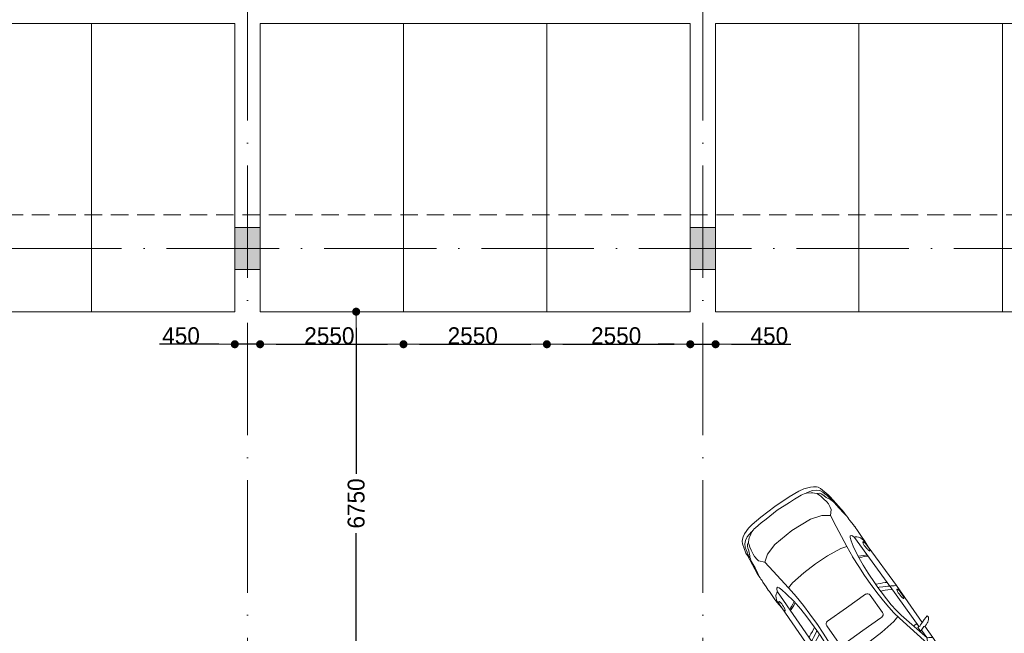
# Model space of a CAD drawing. Header units: millimetres. Extents: x -287545 to 1001608, y -673832 to 307178.
# Tile 14 of 64: x 15980 to 33489, y -42547 to -31630. Entities that reach past the tile are written whole.
import ezdxf
from ezdxf.enums import TextEntityAlignment as Align

# ---------------------------------------------------------------- set-up
doc = ezdxf.new("R2010")
doc.units = ezdxf.units.MM
doc.header["$MEASUREMENT"] = 0
doc.linetypes.add('B0701', pattern=[468.239987, 311.999989, -156.239998])
doc.linetypes.add('v1', pattern=[2800, 1000, -400, 0, -400, 1000, 0])
for name, color, linetype in [('28 Draagconstructies - Kolommen INT', 7, 'Continuous'), ('28 Draagconstructies - Kolommen INT Doorsnede-arcering', 7, 'Continuous'), ('90 Terrein Inrichting', 7, 'Continuous'), ('A Stramien', 7, 'Continuous'), ('Maatvoering 1_ 50_100', 7, 'Continuous')]:
    doc.layers.add(name, color=color, linetype=linetype)
doc.styles.add('GENERATED_STYLE_3', font='txt')
doc.styles.add('GENERATED_STYLE_4', font='arial.ttf')
doc.dimstyles.new('GENERATED_STYLE__1', dxfattribs={"dimtxt": 300, "dimasz": 285, "dimexe": 0.18, "dimexo": 0.0625, "dimgap": 0, "dimtad": 1, "dimtih": 1, "dimtoh": 1, "dimdec": 0, "dimzin": 3, "dimdsep": 46, "dimtxsty": 'GENERATED_STYLE_3', "dimblk": 'ARROWHEAD_11', "dimblk1": 'ARROWHEAD_11', "dimblk2": 'ARROWHEAD_11', "dimcen": 0.09, "dimse1": 1, "dimse2": 1, "dimclrd": 1, "dimclre": 1, "dimclrt": 2, "dimadec": 1, "dimazin": 0, "dimtfac": 1, "dimtdec": 4, "dimtmove": 0, "dimatfit": 1, "dimfxl": 1, "dimtolj": 1, "dimtzin": 3, "dimarcsym": 0})
doc.dimstyles.new('GENERATED_STYLE__2', dxfattribs={"dimtxt": 300, "dimasz": 285, "dimexe": 0.18, "dimexo": 0.0625, "dimgap": 0, "dimtad": 1, "dimdec": 0, "dimzin": 3, "dimdsep": 46, "dimtxsty": 'GENERATED_STYLE_3', "dimblk": 'ARROWHEAD_11', "dimblk1": 'ARROWHEAD_11', "dimblk2": 'ARROWHEAD_11', "dimcen": 0.09, "dimse1": 1, "dimse2": 1, "dimclrd": 1, "dimclre": 1, "dimclrt": 2, "dimadec": 1, "dimazin": 0, "dimtfac": 1, "dimtdec": 4, "dimtmove": 0, "dimatfit": 1, "dimfxl": 1, "dimtolj": 1, "dimtzin": 3, "dimarcsym": 0})

# ---------------------------------------------------------------- blocks, each defined once
blk = doc.blocks.new('Parkeerplaatsen 27 KM_2')
at = {"layer": '90 Terrein Inrichting', "color": 255, "linetype": 'Continuous', "lineweight": 0}
for p, q in [((2550, 5130), (0, 5130)), ((5100, 5130), (2550, 5130)), ((2550, 5130), (2550, 0)), ((10650, 5130), (8100, 5130)), ((8100, 5130), (8100, 0)), ((13200, 5130), (10650, 5130)), ((10650, 5130), (10650, 0)), ((18750, 5130), (16200, 5130)), ((16200, 5130), (16200, 0)), ((0, 0), (2550, 0)), ((2550, 0), (5100, 0)), ((8100, 0), (10650, 0)), ((10650, 0), (13200, 0)), ((16200, 0), (18750, 0))]:
    blk.add_line(p, q, dxfattribs=at)
at = {"layer": '90 Terrein Inrichting', "color": 255, "linetype": 'Continuous', "lineweight": 0, "flags": 128}
for points in [[(5100, 0), (7650, 0), (7650, 5130), (5100, 5130)], [(13200, 0), (15750, 0), (15750, 5130), (13200, 5130)], [(18750, 0), (21300, 0), (21300, 5130), (18750, 5130)]]:
    blk.add_lwpolyline(points, close=True, dxfattribs=at)
at = {"layer": '90 Terrein Inrichting', "color": 255, "linetype": 'Continuous', "lineweight": 0}
for p in [(2550, 0), (5100, 0), (10650, 0), (13200, 0), (18750, 0)]:
    blk.add_point(p, dxfattribs=at)
blk = doc.blocks.new('Auto 09 27')
at = {"layer": '90 Terrein Inrichting', "color": 9, "linetype": 'Continuous', "lineweight": 0, "true_color": 0xc8c8c8}
for p, q in [((922, 1030), (954, 1069)), ((954, 1069), (989, 1090)), ((989, 1090), (1021, 1090)), ((1020, 1079), (1012, 1050)), ((1021, 1090), (1020, 1079)), ((-642, 854), (-583, 876)), ((-583, 876), (-423, 928)), ((-340, 930), (-543, 865)), ((-423, 928), (-340, 930)), ((-340, 930), (-315, 930)), ((-315, 930), (0, 936)), ((0, 936), (389, 940)), ((389, 940), (651, 946)), ((651, 946), (895, 947)), ((656, 933), (651, 946)), ((670, 910), (656, 933)), ((688, 888), (670, 910)), ((694, 872), (688, 888)), ((868, 847), (899, 930)), ((894, 952), (898, 980)), ((894, 950), (894, 952)), ((895, 947), (894, 950)), ((899, 930), (895, 947)), ((898, 980), (920, 1026)), ((920, 1026), (922, 1030)), ((947, 878), (943, 881)), ((948, 847), (943, 881)), ((947, 878), (951, 884)), ((951, 884), (959, 901)), ((959, 901), (969, 925)), ((969, 925), (977, 948)), ((980, 954), (977, 948)), ((977, 948), (1775, 952)), ((997, 1006), (980, 954)), ((1012, 1050), (997, 1006)), ((1519, 932), (1515, 928)), ((1515, 928), (1516, 925)), ((1516, 925), (1521, 921)), ((1526, 935), (1519, 932)), ((1521, 921), (1532, 917)), ((1551, 942), (1526, 935)), ((1532, 917), (1537, 916)), ((1537, 916), (1549, 912)), ((1549, 912), (1553, 911)), ((1551, 942), (1670, 942)), ((1553, 911), (1572, 908)), ((1572, 908), (1599, 905)), ((1599, 905), (1627, 904)), ((1627, 904), (1654, 905)), ((1654, 905), (1679, 907)), ((1705, 933), (1670, 942)), ((1679, 907), (1699, 911)), ((1699, 911), (1713, 916)), ((1705, 933), (1707, 932)), ((1714, 929), (1707, 932)), ((1713, 916), (1716, 919)), ((1719, 925), (1714, 929)), ((1716, 919), (1719, 921)), ((1719, 921), (1719, 925)), ((1775, 952), (2631, 942)), ((1798, 918), (1784, 952)), ((1805, 904), (1798, 918)), ((1814, 888), (1805, 904)), ((1833, 868), (1814, 888)), ((2555, 926), (2551, 924)), ((2551, 924), (2552, 921)), ((2552, 921), (2554, 920)), ((2554, 920), (2558, 917)), ((2555, 926), (2559, 928)), ((2558, 917), (2569, 913)), ((2587, 939), (2559, 928)), ((2569, 913), (2585, 909)), ((2585, 909), (2599, 906)), ((2587, 939), (2706, 939)), ((2599, 906), (2608, 905)), ((2608, 905), (2624, 903)), ((2624, 903), (2635, 901)), ((2631, 942), (2766, 950)), ((2631, 942), (2774, 941)), ((2635, 901), (2663, 899)), ((2663, 899), (2690, 899)), ((2690, 899), (2716, 902)), ((2740, 927), (2706, 939)), ((2716, 902), (2728, 904)), ((2728, 904), (2735, 906)), ((2735, 906), (2750, 910)), ((2747, 924), (2740, 927)), ((2747, 924), (2751, 923)), ((2750, 910), (2756, 915)), ((2755, 920), (2751, 923)), ((2756, 915), (2755, 920)), ((2766, 950), (2826, 953)), ((2774, 941), (2805, 933)), ((2805, 933), (2838, 920)), ((2826, 953), (2995, 953)), ((2838, 920), (2869, 902)), ((2869, 902), (2890, 881)), ((2890, 881), (2903, 858)), ((2995, 953), (3028, 954)), ((3028, 954), (3061, 954)), ((3061, 954), (3063, 954)), ((3063, 954), (3098, 952)), ((3098, 952), (3199, 948)), ((3199, 948), (3230, 946)), ((3230, 946), (3261, 948)), ((3261, 948), (3290, 948)), ((3290, 948), (3299, 946)), ((3299, 946), (3361, 945)), ((3299, 946), (3378, 931)), ((3361, 945), (3371, 944)), ((3371, 944), (3373, 945)), ((3373, 945), (3744, 902)), ((3378, 931), (3488, 916)), ((3625, 903), (3488, 916)), ((3625, 903), (3684, 887)), ((3684, 887), (3695, 890)), ((3696, 885), (3685, 886)), ((3695, 890), (3716, 888)), ((3715, 872), (3696, 885)), ((3716, 888), (3747, 883)), ((3744, 902), (3794, 897)), ((3747, 883), (3795, 872)), ((3794, 897), (3964, 850)), ((-794, 609), (-745, 725)), ((-745, 725), (-721, 772)), ((-721, 772), (-711, 790)), ((-719, 718), (-709, 749)), ((-716, 702), (-719, 718)), ((-710, 690), (-716, 702)), ((-711, 790), (-692, 811)), ((-709, 749), (-685, 779)), ((-692, 811), (-670, 831)), ((-685, 779), (-653, 809)), ((-670, 831), (-642, 854)), ((-630, 711), (-669, 620)), ((-653, 809), (-611, 831)), ((-602, 760), (-630, 711)), ((-611, 831), (-573, 850)), ((-561, 809), (-602, 760)), ((-602, 760), (-564, 768)), ((-573, 850), (-530, 860)), ((-559, 859), (-573, 850)), ((-564, 768), (-497, 779)), ((-514, 835), (-561, 809)), ((-543, 865), (-559, 859)), ((-530, 860), (-463, 871)), ((-488, 842), (-514, 835)), ((-497, 779), (-413, 793)), ((-470, 855), (-488, 842)), ((-456, 865), (-470, 855)), ((-463, 871), (-456, 865)), ((-413, 793), (-334, 801)), ((-334, 801), (-250, 809)), ((-250, 809), (-171, 814)), ((-171, 814), (-94, 820)), ((-94, 820), (-12, 824)), ((-12, 824), (67, 826)), ((67, 826), (141, 829)), ((141, 829), (220, 832)), ((220, 832), (304, 834)), ((304, 834), (377, 834)), ((377, 834), (467, 832)), ((467, 832), (498, 830)), ((498, 830), (536, 826)), ((607, 807), (511, 674)), ((536, 826), (607, 807)), ((607, 807), (646, 831)), ((607, 807), (1273, 659)), ((646, 831), (707, 858)), ((707, 858), (694, 872)), ((755, 847), (707, 858)), ((707, 858), (872, 857)), ((1297, 719), (755, 847)), ((868, 835), (868, 847)), ((878, 833), (868, 835)), ((938, 833), (878, 833)), ((948, 835), (938, 833)), ((946, 857), (1830, 851)), ((948, 847), (948, 835)), ((1014, 786), (1012, 856)), ((1422, 695), (1297, 719)), ((1763, 851), (1801, 785)), ((1801, 785), (1824, 743)), ((1824, 743), (1861, 665)), ((1830, 851), (1837, 851)), ((1837, 851), (1833, 868)), ((1856, 820), (1837, 851)), ((1837, 851), (2908, 839)), ((1873, 785), (1856, 820)), ((1897, 741), (1873, 785)), ((1930, 682), (1897, 741)), ((1936, 820), (1917, 850)), ((1954, 785), (1936, 820)), ((1972, 741), (1954, 785)), ((2013, 664), (1972, 741)), ((2511, 818), (2496, 843)), ((2511, 818), (2529, 782)), ((2537, 818), (2522, 843)), ((2529, 782), (2546, 742)), ((2553, 782), (2537, 818)), ((2546, 742), (2571, 693)), ((2574, 742), (2553, 782)), ((2599, 696), (2574, 742)), ((2791, 729), (2604, 696)), ((2892, 754), (2791, 729)), ((2949, 776), (2892, 754)), ((2903, 858), (2908, 839)), ((2908, 839), (2949, 823)), ((2949, 823), (2972, 810)), ((2975, 791), (2949, 776)), ((2972, 810), (2975, 791)), ((3254, 689), (3470, 719)), ((3552, 792), (3470, 719)), ((3558, 592), (3470, 719)), ((3610, 802), (3552, 792)), ((3633, 804), (3610, 802)), ((3659, 806), (3633, 804)), ((3707, 801), (3659, 806)), ((3784, 788), (3707, 801)), ((3744, 856), (3715, 872)), ((3779, 841), (3744, 856)), ((3818, 828), (3779, 841)), ((3842, 776), (3784, 788)), ((3795, 872), (3844, 860)), ((3850, 817), (3818, 828)), ((3881, 766), (3842, 776)), ((3844, 860), (3890, 846)), ((3879, 804), (3850, 817)), ((3910, 782), (3879, 804)), ((3913, 754), (3881, 766)), ((3890, 846), (3942, 820)), ((3927, 747), (3910, 782)), ((3927, 747), (3913, 754)), ((3961, 715), (3927, 747)), ((3942, 820), (3982, 777)), ((3961, 715), (3982, 691)), ((3964, 850), (4008, 827)), ((3982, 777), (4021, 711)), ((4008, 827), (4031, 806)), ((4021, 711), (4046, 601)), ((4031, 806), (4050, 786)), ((4050, 786), (4060, 767)), ((4060, 767), (4089, 720)), ((4089, 720), (4130, 605)), ((-826, 513), (-794, 609)), ((-794, 509), (-791, 538)), ((-791, 538), (-776, 567)), ((-776, 567), (-756, 592)), ((-756, 592), (-743, 605)), ((-743, 605), (-737, 611)), ((-737, 611), (-724, 601)), ((-724, 601), (-688, 685)), ((-704, 682), (-710, 690)), ((-669, 620), (-709, 515)), ((-688, 685), (-704, 682)), ((511, 674), (463, 524)), ((1250, 261), (1282, 548)), ((1273, 659), (1274, 659)), ((1273, 659), (1405, 634)), ((1282, 548), (1313, 652)), ((1405, 634), (1540, 616)), ((1550, 679), (1422, 695)), ((1540, 616), (1686, 606)), ((1687, 669), (1550, 679)), ((1579, 677), (1579, 675)), ((1686, 606), (1840, 597)), ((1843, 665), (1687, 669)), ((1840, 597), (2027, 594)), ((1939, 664), (1843, 665)), ((1939, 664), (1930, 682)), ((2026, 664), (1939, 664)), ((2244, 669), (2026, 664)), ((2027, 594), (2252, 595)), ((2029, 594), (2027, 594)), ((2039, 594), (2029, 594)), ((2414, 678), (2244, 669)), ((2252, 595), (2442, 602)), ((2604, 696), (2414, 678)), ((2442, 602), (2645, 614)), ((2639, 613), (2854, 635)), ((2639, 613), (2639, 613)), ((2854, 635), (3254, 689)), ((2884, 528), (2854, 635)), ((2914, 258), (2884, 528)), ((3622, 387), (3558, 592)), ((3982, 691), (4000, 670)), ((4000, 670), (4044, 594)), ((4046, 601), (4040, 601)), ((4044, 594), (4055, 555)), ((4055, 555), (4062, 529)), ((4062, 529), (4065, 500)), ((4130, 605), (4147, 508)), ((-877, 313), (-826, 513)), ((-803, 353), (-812, 336)), ((-794, 367), (-803, 353)), ((-783, 482), (-794, 509)), ((-784, 378), (-794, 367)), ((-774, 384), (-784, 378)), ((-784, 290), (-773, 373)), ((-775, 473), (-783, 482)), ((-769, 456), (-775, 473)), ((-774, 384), (-767, 395)), ((-772, 379), (-774, 384)), ((-773, 373), (-772, 379)), ((-763, 443), (-769, 456)), ((-767, 395), (-753, 434)), ((-753, 434), (-763, 443)), ((-725, 479), (-753, 434)), ((-709, 515), (-725, 479)), ((267, 358), (242, 347)), ((271, 360), (257, 180)), ((295, 371), (267, 358)), ((299, 373), (285, 186)), ((308, 377), (295, 371)), ((296, 375), (296, 375)), ((296, 375), (296, 375)), ((334, 375), (308, 377)), ((328, 376), (314, 191)), ((329, 194), (341, 364)), ((341, 364), (334, 375)), ((435, 371), (421, 197)), ((463, 524), (435, 371)), ((1468, 415), (1473, 437)), ((1468, 391), (1468, 415)), ((1468, 0), (1468, 391)), ((1473, 437), (1485, 456)), ((1485, 456), (1504, 469)), ((1504, 469), (1526, 473)), ((1526, 473), (1910, 473)), ((1910, 473), (1932, 469)), ((1932, 469), (1951, 456)), ((1951, 456), (1963, 437)), ((1963, 437), (1966, 425)), ((1966, 425), (1968, 415)), ((1968, 415), (1968, 0)), ((3653, 0), (3622, 387)), ((4065, 500), (4077, 362)), ((4083, 254), (4077, 362)), ((4147, 508), (4166, 312)), ((-899, 0), (-883, 267)), ((-883, 267), (-877, 313)), ((-840, 218), (-851, 65)), ((-843, 185), (-791, 186)), ((-841, 209), (-790, 209)), ((-826, 303), (-840, 218)), ((-838, 233), (-788, 234)), ((-834, 257), (-786, 257)), ((-830, 281), (-784, 280)), ((-812, 336), (-826, 303)), ((-825, 305), (-782, 305)), ((-816, 327), (-779, 327)), ((-805, 349), (-776, 349)), ((-795, 131), (-784, 290)), ((229, 311), (215, 173)), ((222, 0), (226, 181)), ((226, 181), (237, 336)), ((235, 332), (229, 311)), ((242, 347), (235, 332)), ((257, 180), (254, 0)), ((285, 186), (282, 0)), ((314, 191), (310, 0)), ((325, 0), (329, 194)), ((421, 197), (413, 0)), ((1238, 0), (1250, 261)), ((2923, 0), (2914, 258)), ((4083, 254), (4096, 0)), ((4166, 312), (4173, 0)), ((-899, 0), (-883, -267)), ((-851, 65), (-852, 46)), ((-852, 46), (-849, 36)), ((-851, 63), (-799, 63)), ((-849, 88), (-797, 88)), ((-849, 36), (-844, 31)), ((-847, 112), (-796, 112)), ((-846, 136), (-795, 137)), ((-844, 161), (-793, 162)), ((-844, 31), (-807, 32)), ((-807, 32), (-801, 39)), ((-801, 39), (-799, 54)), ((-799, 54), (-795, 131)), ((215, 173), (208, 0)), ((-852, -46), (-849, -36)), ((-851, -65), (-852, -46)), ((-851, -63), (-799, -63)), ((-840, -218), (-851, -65)), ((-849, -36), (-844, -31)), ((-849, -88), (-797, -88)), ((-847, -112), (-796, -112)), ((-846, -136), (-795, -137)), ((-844, -31), (-807, -32)), ((-844, -161), (-793, -162)), ((-807, -32), (-801, -39)), ((-801, -39), (-799, -54)), ((-799, -54), (-795, -131)), ((-795, -131), (-784, -290)), ((215, -173), (208, 0)), ((229, -311), (215, -173)), ((222, 0), (226, -181)), ((257, -180), (254, 0)), ((285, -186), (282, 0)), ((314, -191), (310, 0)), ((325, 0), (329, -194)), ((421, -197), (413, 0)), ((1238, 0), (1250, -261)), ((1468, 0), (1468, -391)), ((1968, -415), (1968, 0)), ((2923, 0), (2914, -258)), ((3653, 0), (3622, -387)), ((4083, -254), (4096, 0)), ((4166, -312), (4173, 0)), ((-883, -267), (-877, -313)), ((-877, -313), (-826, -513)), ((-843, -185), (-791, -186)), ((-841, -209), (-790, -209)), ((-826, -303), (-840, -218)), ((-838, -233), (-788, -234)), ((-834, -257), (-786, -257)), ((-830, -281), (-784, -280)), ((-812, -336), (-826, -303)), ((-825, -305), (-782, -305)), ((-816, -327), (-779, -327)), ((-803, -353), (-812, -336)), ((-805, -349), (-776, -349)), ((-784, -290), (-773, -373)), ((226, -181), (237, -336)), ((235, -332), (229, -311)), ((242, -347), (235, -332)), ((267, -358), (242, -347)), ((271, -360), (257, -180)), ((299, -373), (285, -186)), ((328, -376), (314, -191)), ((329, -194), (341, -364)), ((435, -371), (421, -197)), ((1250, -261), (1282, -548)), ((2914, -258), (2884, -528)), ((4083, -254), (4077, -362)), ((4147, -508), (4166, -312)), ((-826, -513), (-794, -609)), ((-794, -367), (-803, -353)), ((-784, -378), (-794, -367)), ((-783, -482), (-794, -509)), ((-794, -509), (-791, -538)), ((-774, -384), (-784, -378)), ((-775, -473), (-783, -482)), ((-769, -456), (-775, -473)), ((-772, -379), (-774, -384)), ((-774, -384), (-767, -395)), ((-773, -373), (-772, -379)), ((-763, -443), (-769, -456)), ((-767, -395), (-753, -434)), ((-753, -434), (-763, -443)), ((-725, -479), (-753, -434)), ((-709, -515), (-725, -479)), ((-669, -620), (-709, -515)), ((295, -371), (267, -358)), ((308, -377), (295, -371)), ((296, -375), (296, -375)), ((296, -375), (296, -375)), ((334, -375), (308, -377)), ((341, -364), (334, -375)), ((463, -524), (435, -371)), ((511, -674), (463, -524)), ((1468, -391), (1468, -415)), ((1468, -415), (1473, -437)), ((1473, -437), (1485, -456)), ((1485, -456), (1504, -469)), ((1504, -469), (1526, -473)), ((1526, -473), (1910, -473)), ((1910, -473), (1932, -469)), ((1932, -469), (1951, -456)), ((1951, -456), (1963, -437)), ((1963, -437), (1966, -425)), ((1966, -425), (1968, -415)), ((3622, -387), (3558, -592)), ((4062, -529), (4065, -500)), ((4065, -500), (4077, -362)), ((4130, -605), (4147, -508)), ((-794, -609), (-745, -725)), ((-791, -538), (-776, -567)), ((-776, -567), (-756, -592)), ((-756, -592), (-743, -605)), ((-743, -605), (-737, -611)), ((-737, -611), (-724, -601)), ((-724, -601), (-688, -685)), ((-710, -690), (-716, -702)), ((-704, -682), (-710, -690)), ((-688, -685), (-704, -682)), ((-630, -711), (-669, -620)), ((607, -807), (511, -674)), ((607, -807), (1273, -659)), ((1273, -659), (1405, -634)), ((1273, -659), (1274, -659)), ((1282, -548), (1313, -652)), ((1422, -695), (1297, -719)), ((1405, -634), (1540, -616)), ((1550, -679), (1422, -695)), ((1540, -616), (1686, -606)), ((1687, -669), (1550, -679)), ((1579, -677), (1579, -675)), ((1686, -606), (1840, -597)), ((1843, -665), (1687, -669)), ((1824, -743), (1861, -665)), ((1840, -597), (2027, -594)), ((1939, -664), (1843, -665)), ((1930, -682), (1897, -741)), ((1939, -664), (1930, -682)), ((2026, -664), (1939, -664)), ((2013, -664), (1972, -741)), ((2244, -669), (2026, -664)), ((2029, -594), (2027, -594)), ((2027, -594), (2252, -595)), ((2039, -594), (2029, -594)), ((2414, -678), (2244, -669)), ((2252, -595), (2442, -602)), ((2604, -696), (2414, -678)), ((2442, -602), (2645, -614)), ((2546, -742), (2571, -693)), ((2599, -696), (2574, -742)), ((2791, -729), (2604, -696)), ((2639, -613), (2639, -613)), ((2639, -613), (2854, -635)), ((2884, -528), (2854, -635)), ((2854, -635), (3254, -689)), ((3254, -689), (3470, -719)), ((3558, -592), (3470, -719)), ((3961, -715), (3982, -691)), ((3982, -691), (4000, -670)), ((4000, -670), (4044, -594)), ((4021, -711), (4046, -601)), ((4046, -601), (4040, -601)), ((4044, -594), (4055, -555)), ((4055, -555), (4062, -529)), ((4089, -720), (4130, -605)), ((-745, -725), (-721, -772)), ((-721, -772), (-711, -790)), ((-716, -702), (-719, -718)), ((-719, -718), (-709, -749)), ((-711, -790), (-692, -811)), ((-709, -749), (-685, -779)), ((-692, -811), (-670, -831)), ((-685, -779), (-653, -809)), ((-670, -831), (-642, -854)), ((-653, -809), (-611, -831)), ((-642, -854), (-583, -876)), ((-602, -760), (-630, -711)), ((-611, -831), (-573, -850)), ((-561, -809), (-602, -760)), ((-602, -760), (-564, -768)), ((-573, -850), (-530, -860)), ((-559, -859), (-573, -850)), ((-564, -768), (-497, -779)), ((-514, -835), (-561, -809)), ((-543, -865), (-559, -859)), ((-340, -930), (-543, -865)), ((-530, -860), (-463, -871)), ((-488, -842), (-514, -835)), ((-497, -779), (-413, -793)), ((-470, -855), (-488, -842)), ((-456, -865), (-470, -855)), ((-463, -871), (-456, -865)), ((-413, -793), (-334, -801)), ((-334, -801), (-250, -809)), ((-250, -809), (-171, -814)), ((-171, -814), (-94, -820)), ((-94, -820), (-12, -824)), ((-12, -824), (67, -826)), ((67, -826), (141, -829)), ((141, -829), (220, -832)), ((220, -832), (304, -834)), ((304, -834), (377, -834)), ((377, -834), (467, -832)), ((467, -832), (498, -830)), ((498, -830), (536, -826)), ((536, -826), (607, -807)), ((607, -807), (646, -831)), ((646, -831), (707, -858)), ((694, -872), (688, -888)), ((707, -858), (694, -872)), ((755, -847), (707, -858)), ((707, -858), (872, -857)), ((1297, -719), (755, -847)), ((878, -833), (868, -835)), ((868, -835), (868, -847)), ((868, -847), (899, -930)), ((938, -833), (878, -833)), ((948, -835), (938, -833)), ((948, -847), (943, -881)), ((946, -857), (1830, -851)), ((948, -847), (948, -835)), ((1014, -786), (1012, -856)), ((1763, -851), (1801, -785)), ((1801, -785), (1824, -743)), ((1833, -868), (1814, -888)), ((1830, -851), (1837, -851)), ((1837, -851), (1833, -868)), ((1856, -820), (1837, -851)), ((1837, -851), (2908, -839)), ((1873, -785), (1856, -820)), ((1897, -741), (1873, -785)), ((1936, -820), (1917, -850)), ((1954, -785), (1936, -820)), ((1972, -741), (1954, -785)), ((2511, -818), (2496, -843)), ((2511, -818), (2529, -782)), ((2537, -818), (2522, -843)), ((2529, -782), (2546, -742)), ((2553, -782), (2537, -818)), ((2574, -742), (2553, -782)), ((2892, -754), (2791, -729)), ((2890, -881), (2903, -858)), ((2949, -776), (2892, -754)), ((2903, -858), (2908, -839)), ((2908, -839), (2949, -823)), ((2975, -791), (2949, -776)), ((2949, -823), (2972, -810)), ((2972, -810), (2975, -791)), ((3552, -792), (3470, -719)), ((3610, -802), (3552, -792)), ((3633, -804), (3610, -802)), ((3659, -806), (3633, -804)), ((3707, -801), (3659, -806)), ((3715, -872), (3696, -885)), ((3784, -788), (3707, -801)), ((3744, -856), (3715, -872)), ((3779, -841), (3744, -856)), ((3747, -883), (3795, -872)), ((3818, -828), (3779, -841)), ((3842, -776), (3784, -788)), ((3794, -897), (3964, -850)), ((3795, -872), (3844, -860)), ((3850, -817), (3818, -828)), ((3881, -766), (3842, -776)), ((3844, -860), (3890, -846)), ((3879, -804), (3850, -817)), ((3910, -782), (3879, -804)), ((3913, -754), (3881, -766)), ((3890, -846), (3942, -820)), ((3927, -747), (3910, -782)), ((3927, -747), (3913, -754)), ((3961, -715), (3927, -747)), ((3942, -820), (3982, -777)), ((3964, -850), (4008, -827)), ((3982, -777), (4021, -711)), ((4008, -827), (4031, -806)), ((4031, -806), (4050, -786)), ((4050, -786), (4060, -767)), ((4060, -767), (4089, -720)), ((-583, -876), (-423, -928)), ((-423, -928), (-340, -930)), ((-340, -930), (-315, -930)), ((-315, -930), (0, -936)), ((0, -936), (389, -940)), ((389, -940), (651, -946)), ((656, -933), (651, -946)), ((651, -946), (895, -947)), ((670, -910), (656, -933)), ((688, -888), (670, -910)), ((895, -947), (894, -950)), ((894, -950), (894, -952)), ((894, -952), (898, -980)), ((899, -930), (895, -947)), ((898, -980), (920, -1026)), ((920, -1026), (922, -1030)), ((922, -1030), (954, -1069)), ((947, -878), (943, -881)), ((947, -878), (951, -884)), ((951, -884), (959, -901)), ((959, -901), (969, -925)), ((969, -925), (977, -948)), ((980, -954), (977, -948)), ((977, -948), (1775, -952)), ((997, -1006), (980, -954)), ((1012, -1050), (997, -1006)), ((1020, -1079), (1012, -1050)), ((1515, -928), (1516, -925)), ((1519, -932), (1515, -928)), ((1516, -925), (1521, -921)), ((1526, -935), (1519, -932)), ((1521, -921), (1532, -917)), ((1551, -942), (1526, -935)), ((1532, -917), (1537, -916)), ((1537, -916), (1549, -912)), ((1549, -912), (1553, -911)), ((1551, -942), (1670, -942)), ((1553, -911), (1572, -908)), ((1572, -908), (1599, -905)), ((1599, -905), (1627, -904)), ((1627, -904), (1654, -905)), ((1654, -905), (1679, -907)), ((1705, -933), (1670, -942)), ((1679, -907), (1699, -911)), ((1699, -911), (1713, -916)), ((1705, -933), (1707, -932)), ((1714, -929), (1707, -932)), ((1713, -916), (1716, -919)), ((1719, -925), (1714, -929)), ((1716, -919), (1719, -921)), ((1719, -921), (1719, -925)), ((1775, -952), (2631, -942)), ((1798, -918), (1784, -952)), ((1805, -904), (1798, -918)), ((1814, -888), (1805, -904)), ((2551, -924), (2552, -921)), ((2555, -926), (2551, -924)), ((2552, -921), (2554, -920)), ((2554, -920), (2558, -917)), ((2555, -926), (2559, -928)), ((2558, -917), (2569, -913)), ((2587, -939), (2559, -928)), ((2569, -913), (2585, -909)), ((2585, -909), (2599, -906)), ((2587, -939), (2706, -939)), ((2599, -906), (2608, -905)), ((2608, -905), (2624, -903)), ((2624, -903), (2635, -901)), ((2631, -942), (2774, -941)), ((2631, -942), (2766, -950)), ((2635, -901), (2663, -899)), ((2663, -899), (2690, -899)), ((2690, -899), (2716, -902)), ((2740, -927), (2706, -939)), ((2716, -902), (2728, -904)), ((2728, -904), (2735, -906)), ((2735, -906), (2750, -910)), ((2747, -924), (2740, -927)), ((2747, -924), (2751, -923)), ((2750, -910), (2756, -915)), ((2755, -920), (2751, -923)), ((2756, -915), (2755, -920)), ((2766, -950), (2826, -953)), ((2774, -941), (2805, -933)), ((2805, -933), (2838, -920)), ((2826, -953), (2995, -953)), ((2838, -920), (2869, -902)), ((2869, -902), (2890, -881)), ((2995, -953), (3028, -954)), ((3028, -954), (3061, -954)), ((3061, -954), (3063, -954)), ((3063, -954), (3098, -952)), ((3098, -952), (3199, -948)), ((3199, -948), (3230, -946)), ((3230, -946), (3261, -948)), ((3261, -948), (3290, -948)), ((3290, -948), (3299, -946)), ((3299, -946), (3378, -931)), ((3299, -946), (3361, -945)), ((3361, -945), (3371, -944)), ((3371, -944), (3373, -945)), ((3373, -945), (3744, -902)), ((3378, -931), (3488, -916)), ((3625, -903), (3488, -916)), ((3625, -903), (3684, -887)), ((3684, -887), (3695, -890)), ((3696, -885), (3685, -886)), ((3695, -890), (3716, -888)), ((3716, -888), (3747, -883)), ((3744, -902), (3794, -897)), ((954, -1069), (989, -1090)), ((989, -1090), (1021, -1090)), ((1021, -1090), (1020, -1079))]:
    blk.add_line(p, q, dxfattribs=at)
blk = doc.blocks.new('ARROWHEAD_11')
at = {"color": 0, "linetype": 'Continuous', "lineweight": 0}
blk.add_line((0, 0), (-1, 0), dxfattribs=at)
at = {"color": 0, "linetype": 'Continuous', "lineweight": 0, "const_width": 0.25, "flags": 128}
blk.add_lwpolyline([(-0.125, 0, 1), (0.125, 0, 1)], format="xyb", close=True, dxfattribs=at)
blk = doc.blocks.new('*D532')
at = {"layer": 'Defpoints', "color": 0, "linetype": 'Continuous', "transparency": 16777216}
for p in [(21964, -36825), (25355, -36825), (27755, -43575)]:
    blk.add_point(p, dxfattribs=at)
at = {"layer": 'Maatvoering 1_ 50_100', "color": 1, "linetype": 'Continuous', "lineweight": -2, "transparency": 16777216}
for p, q in [((21964, -37110), (21964, -39708)), ((21964, -43290), (21964, -40765))]:
    blk.add_line(p, q, dxfattribs=at)
at = {"layer": 'Maatvoering 1_ 50_100', "color": 1, "linetype": 'Continuous', "lineweight": -2, "transparency": 16777216, "xscale": 285, "yscale": 285, "zscale": 285}
for p, rotation in [((21964, -36825), 90), ((21964, -43575), 270)]:
    blk.add_blockref('ARROWHEAD_11', p, dxfattribs=dict(at, rotation=rotation))
at = {"layer": 'Maatvoering 1_ 50_100', "color": 2, "linetype": 'Continuous', "lineweight": 0, "transparency": 16777216, "insert": (21964, -40237), "char_height": 300, "attachment_point": 5, "rotation": 90, "style": 'GENERATED_STYLE_3'}
blk.add_mtext('\\A1;6750', dxfattribs=at)
blk = doc.blocks.new('*D533')
at = {"layer": 'Defpoints', "color": 0, "linetype": 'Continuous', "transparency": 16777216}
for p in [(19805, -36825), (20255, -36825), (20255, -37404)]:
    blk.add_point(p, dxfattribs=at)
at = {"layer": 'Maatvoering 1_ 50_100', "color": 1, "linetype": 'Continuous', "lineweight": -2, "transparency": 16777216}
for p, q in [((19520, -37404), (18464, -37404)), ((20255, -37404), (19805, -37404)), ((20540, -37404), (20825, -37404))]:
    blk.add_line(p, q, dxfattribs=at)
at = {"layer": 'Maatvoering 1_ 50_100', "color": 1, "linetype": 'Continuous', "lineweight": -2, "transparency": 16777216, "xscale": 285, "yscale": 285, "zscale": 285}
blk.add_blockref('ARROWHEAD_11', (19805, -37404), dxfattribs=at)
at = {"layer": 'Maatvoering 1_ 50_100', "color": 1, "linetype": 'Continuous', "lineweight": -2, "transparency": 16777216, "xscale": 285, "yscale": 285, "zscale": 285, "rotation": 180}
blk.add_blockref('ARROWHEAD_11', (20255, -37404), dxfattribs=at)
at = {"layer": 'Maatvoering 1_ 50_100', "color": 2, "linetype": 'Continuous', "lineweight": 0, "transparency": 16777216, "insert": (18849, -37254), "char_height": 300, "attachment_point": 5, "style": 'GENERATED_STYLE_3'}
blk.add_mtext('\\A1;450', dxfattribs=at)
blk = doc.blocks.new('*D534')
at = {"layer": 'Defpoints', "color": 0, "linetype": 'Continuous', "transparency": 16777216}
for p in [(20255, -36825), (22805, -36825), (22805, -37404)]:
    blk.add_point(p, dxfattribs=at)
at = {"layer": 'Maatvoering 1_ 50_100', "color": 1, "linetype": 'Continuous', "lineweight": -2, "transparency": 16777216}
blk.add_line((20540, -37404), (22520, -37404), dxfattribs=at)
at = {"layer": 'Maatvoering 1_ 50_100', "color": 1, "linetype": 'Continuous', "lineweight": -2, "transparency": 16777216, "xscale": 285, "yscale": 285, "zscale": 285, "rotation": 180}
blk.add_blockref('ARROWHEAD_11', (20255, -37404), dxfattribs=at)
at = {"layer": 'Maatvoering 1_ 50_100', "color": 1, "linetype": 'Continuous', "lineweight": -2, "transparency": 16777216, "xscale": 285, "yscale": 285, "zscale": 285}
blk.add_blockref('ARROWHEAD_11', (22805, -37404), dxfattribs=at)
at = {"layer": 'Maatvoering 1_ 50_100', "color": 2, "linetype": 'Continuous', "lineweight": 0, "transparency": 16777216, "insert": (21487, -37254), "char_height": 300, "attachment_point": 5, "style": 'GENERATED_STYLE_3'}
blk.add_mtext('\\A1;2550', dxfattribs=at)
blk = doc.blocks.new('*D535')
at = {"layer": 'Defpoints', "color": 0, "linetype": 'Continuous', "transparency": 16777216}
for p in [(22805, -36825), (25355, -36825), (25355, -37404)]:
    blk.add_point(p, dxfattribs=at)
at = {"layer": 'Maatvoering 1_ 50_100', "color": 1, "linetype": 'Continuous', "lineweight": -2, "transparency": 16777216}
blk.add_line((23090, -37404), (25070, -37404), dxfattribs=at)
at = {"layer": 'Maatvoering 1_ 50_100', "color": 1, "linetype": 'Continuous', "lineweight": -2, "transparency": 16777216, "xscale": 285, "yscale": 285, "zscale": 285, "rotation": 180}
blk.add_blockref('ARROWHEAD_11', (22805, -37404), dxfattribs=at)
at = {"layer": 'Maatvoering 1_ 50_100', "color": 1, "linetype": 'Continuous', "lineweight": -2, "transparency": 16777216, "xscale": 285, "yscale": 285, "zscale": 285}
blk.add_blockref('ARROWHEAD_11', (25355, -37404), dxfattribs=at)
at = {"layer": 'Maatvoering 1_ 50_100', "color": 2, "linetype": 'Continuous', "lineweight": 0, "transparency": 16777216, "insert": (24037, -37254), "char_height": 300, "attachment_point": 5, "style": 'GENERATED_STYLE_3'}
blk.add_mtext('\\A1;2550', dxfattribs=at)
blk = doc.blocks.new('*D536')
at = {"layer": 'Defpoints', "color": 0, "linetype": 'Continuous', "transparency": 16777216}
for p in [(25355, -36825), (27905, -36825), (27905, -37404)]:
    blk.add_point(p, dxfattribs=at)
at = {"layer": 'Maatvoering 1_ 50_100', "color": 1, "linetype": 'Continuous', "lineweight": -2, "transparency": 16777216}
blk.add_line((25640, -37404), (27620, -37404), dxfattribs=at)
at = {"layer": 'Maatvoering 1_ 50_100', "color": 1, "linetype": 'Continuous', "lineweight": -2, "transparency": 16777216, "xscale": 285, "yscale": 285, "zscale": 285, "rotation": 180}
blk.add_blockref('ARROWHEAD_11', (25355, -37404), dxfattribs=at)
at = {"layer": 'Maatvoering 1_ 50_100', "color": 1, "linetype": 'Continuous', "lineweight": -2, "transparency": 16777216, "xscale": 285, "yscale": 285, "zscale": 285}
blk.add_blockref('ARROWHEAD_11', (27905, -37404), dxfattribs=at)
at = {"layer": 'Maatvoering 1_ 50_100', "color": 2, "linetype": 'Continuous', "lineweight": 0, "transparency": 16777216, "insert": (26587, -37254), "char_height": 300, "attachment_point": 5, "style": 'GENERATED_STYLE_3'}
blk.add_mtext('\\A1;2550', dxfattribs=at)
blk = doc.blocks.new('*D537')
at = {"layer": 'Defpoints', "color": 0, "linetype": 'Continuous', "transparency": 16777216}
for p in [(27905, -36825), (28355, -36825), (28355, -37404)]:
    blk.add_point(p, dxfattribs=at)
at = {"layer": 'Maatvoering 1_ 50_100', "color": 1, "linetype": 'Continuous', "lineweight": -2, "transparency": 16777216}
for p, q in [((27620, -37404), (27335, -37404)), ((27905, -37404), (28355, -37404)), ((28640, -37404), (29696, -37404))]:
    blk.add_line(p, q, dxfattribs=at)
at = {"layer": 'Maatvoering 1_ 50_100', "color": 1, "linetype": 'Continuous', "lineweight": -2, "transparency": 16777216, "xscale": 285, "yscale": 285, "zscale": 285}
blk.add_blockref('ARROWHEAD_11', (27905, -37404), dxfattribs=at)
at = {"layer": 'Maatvoering 1_ 50_100', "color": 1, "linetype": 'Continuous', "lineweight": -2, "transparency": 16777216, "xscale": 285, "yscale": 285, "zscale": 285, "rotation": 180}
blk.add_blockref('ARROWHEAD_11', (28355, -37404), dxfattribs=at)
at = {"layer": 'Maatvoering 1_ 50_100', "color": 2, "linetype": 'Continuous', "lineweight": 0, "transparency": 16777216, "insert": (29311, -37254), "char_height": 300, "attachment_point": 5, "style": 'GENERATED_STYLE_3'}
blk.add_mtext('\\A1;450', dxfattribs=at)
blk = doc.blocks.new('Column_105_1', base_point=(20030, -35700))
at = {"layer": '28 Draagconstructies - Kolommen INT Doorsnede-arcering', "linetype": 'Continuous', "lineweight": 0, "true_color": 0x323232}
blk.add_hatch(color=250, dxfattribs=at).paths.add_polyline_path([(19805, -36075), (20255, -36075), (20255, -35325), (19805, -35325)])
at = {"layer": '28 Draagconstructies - Kolommen INT', "color": 5, "linetype": 'Continuous', "lineweight": 0, "flags": 128}
blk.add_lwpolyline([(19805, -36075), (20255, -36075), (20255, -35325), (19805, -35325)], close=True, dxfattribs=at)
blk = doc.blocks.new('Column_106_1', base_point=(28130, -35700))
at = {"layer": '28 Draagconstructies - Kolommen INT Doorsnede-arcering', "linetype": 'Continuous', "lineweight": 0, "true_color": 0x323232}
blk.add_hatch(color=250, dxfattribs=at).paths.add_polyline_path([(27905, -36075), (28355, -36075), (28355, -35325), (27905, -35325)])
at = {"layer": '28 Draagconstructies - Kolommen INT', "color": 5, "linetype": 'Continuous', "lineweight": 0, "flags": 128}
blk.add_lwpolyline([(27905, -36075), (28355, -36075), (28355, -35325), (27905, -35325)], close=True, dxfattribs=at)
blk = doc.blocks.new('Standard grid marker')
at = {"layer": 'A Stramien', "color": 9, "linetype": 'v1', "lineweight": 0, "true_color": 0xc8c8c8}
blk.add_line((1000, 0), (77736, 0), dxfattribs=at)
at = {"layer": 'A Stramien', "color": 252, "lineweight": 0, "true_color": 0x969696, "style": 'GENERATED_STYLE_4'}
blk.add_attdef('AC_MarkerText_1', text='', height=300, dxfattribs=at).set_placement((-300, 150), align=Align.TOP_CENTER)
blk = doc.blocks.new('Standard grid marker_5')
at = {"layer": 'A Stramien', "color": 9, "linetype": 'v1', "lineweight": 0, "true_color": 0xc8c8c8}
blk.add_line((1000, 0), (53827, 0), dxfattribs=at)
at = {"layer": 'A Stramien', "color": 252, "lineweight": 0, "true_color": 0x969696, "style": 'GENERATED_STYLE_4'}
blk.add_attdef('AC_MarkerText_1', text='', height=300, rotation=270, dxfattribs=at).set_placement((-81, -69), align=Align.TOP_CENTER)
blk = doc.blocks.new('Standard grid marker_6')
at = {"layer": 'A Stramien', "color": 9, "linetype": 'v1', "lineweight": 0, "true_color": 0xc8c8c8}
blk.add_line((1000, 0), (53827, 0), dxfattribs=at)
at = {"layer": 'A Stramien', "color": 252, "lineweight": 0, "true_color": 0x969696, "style": 'GENERATED_STYLE_4'}
blk.add_attdef('AC_MarkerText_1', text='', height=300, rotation=270, dxfattribs=at).set_placement((-81, -69), align=Align.TOP_CENTER)

msp = doc.modelspace()

# ---------------------------------------------------------------- linework, layer by layer
at = {"color": 4, "linetype": 'B0701', "lineweight": 0}
msp.add_lwpolyline([(53030, -35100), (3230, -35100), (3230, -76800), (53030, -76800)], close=True, dxfattribs=at)

# ---------------------------------------------------------------- block references
at = {"layer": '28 Draagconstructies - Kolommen INT', "color": 5, "lineweight": 0}
for name, p in [('Column_105_1', (20030, -35700)), ('Column_106_1', (28130, -35700))]:
    msp.add_blockref(name, p, dxfattribs=at)
at = {"layer": '90 Terrein Inrichting', "color": 1, "linetype": 'Continuous', "lineweight": 0, "xscale": -1, "zscale": 1000}
msp.add_blockref('Parkeerplaatsen 27 KM_2', (36005, -36825), dxfattribs=at)
at = {"layer": '90 Terrein Inrichting', "color": 1, "linetype": 'Continuous', "lineweight": 0, "zscale": 1000, "rotation": 125.3416217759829}
msp.add_blockref('Auto 09 27', (31821.7, -43697.1), dxfattribs=at)
at = {"layer": 'A Stramien', "color": 1, "linetype": 'Continuous', "lineweight": 0, "zscale": 1000, "rotation": 90}
for name, p in [('Standard grid marker_5', (20030, -81027.3)), ('Standard grid marker_6', (28130, -81027.3))]:
    msp.add_blockref(name, p, dxfattribs=at)
at = {"layer": 'A Stramien', "color": 1, "linetype": 'Continuous', "lineweight": 0, "zscale": 1000}
msp.add_blockref('Standard grid marker', (1790.4, -35700), dxfattribs=at)

# ---------------------------------------------------------------- dimensions: what is measured, and where the dimension line sits
at = {"layer": 'Maatvoering 1_ 50_100', "color": 1, "linetype": 'Continuous', "lineweight": 0}
dim = msp.add_linear_dim(base=(21963.9, -36825), p1=(27755, -43575), p2=(25355, -36825), angle=90, dimstyle='GENERATED_STYLE__2', dxfattribs=at)
dim.commit()
dim.dimension.update_dxf_attribs({"geometry": '*D532', "text_midpoint": (21963.9, -40236.8), "dimtype": 160, "text_rotation": 90})
for base, p1, p2, picture, middle in [((20255, -37403.5), (19805, -36825), (20255, -36825), '*D533', (18849.3, -37403.5)), ((22805, -37403.5), (20255, -36825), (22805, -36825), '*D534', (21486.6, -37403.5)), ((25355, -37403.5), (22805, -36825), (25355, -36825), '*D535', (24036.6, -37403.5)), ((27905, -37403.5), (25355, -36825), (27905, -36825), '*D536', (26586.6, -37403.5)), ((28355, -37403.5), (27905, -36825), (28355, -36825), '*D537', (29310.7, -37403.5))]:
    dim = msp.add_linear_dim(base=base, p1=p1, p2=p2, dimstyle='GENERATED_STYLE__1', dxfattribs=at)
    dim.commit()
    dim.dimension.update_dxf_attribs({"geometry": picture, "text_midpoint": middle, "dimtype": 160})

doc.saveas('drawing.dxf')
